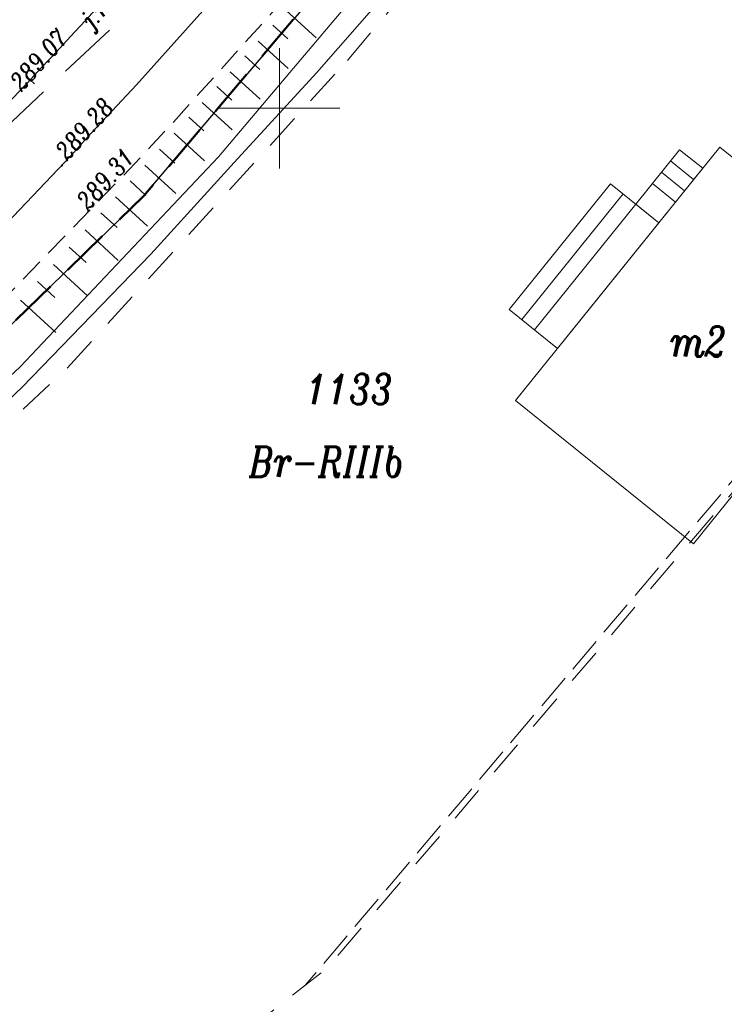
# Model space of a CAD drawing. Header units: metres. Extents: x -1 to 7476305, y 0 to 5497191.
# Tile 56 of 115: x 7475139 to 7475168, y 5496813 to 5496854. Entities that reach past the tile are written whole.
import ezdxf
from ezdxf.enums import TextEntityAlignment as Align

# ---------------------------------------------------------------- set-up
doc = ezdxf.new("R2010")
doc.units = ezdxf.units.M
for name, pattern in [('420-500', [1.5, 1, -0.5]), ('EGBK02-500', [2, 1.5, -0.5]), ('EGBO02-500', [2.5, 1.5, -1]), ('HIDDEN', [0.375, 0.25, -0.125]), ('KTCR02-500', [1.5, 1, -0.5])]:
    doc.linetypes.add(name, pattern=pattern)
for name, color, linetype, lineweight, true_color in [('BUBZ01_1', 7, 'Continuous', 5, 0x0a0909), ('EGBB01', 7, 'Continuous', 5, 0x0a0909), ('EGBD03', 7, 'Continuous', 5, 0x0a0909), ('EGBK02', 7, 'Continuous', 5, 0x0a0909), ('EGBO02', 7, 'Continuous', 5, 0x0a0909), ('KTCR02', 7, 'Continuous', 5, 0x0a0909), ('KTKR01', 7, 'Continuous', 5, 0x0a0909), ('KTOK05_01', 7, 'Continuous', 5, 0x0a0909), ('KTOK06', 7, 'Continuous', 5, 0x0a0909), ('RTPW01', 7, 'Continuous', 5, 0x0a0909), ('RTPW02', 7, 'Continuous', 5, 0x0a0909), ('SUPG_01', 7, 'Continuous', 5, 0x0a0909), ('Warstwa 1', 7, 'Continuous', 5, 0x0a0909)]:
    doc.layers.add(name, color=color, linetype=linetype, lineweight=lineweight, true_color=true_color)
for name, color, linetype in [('C-DROGI-SYTUACJA', 7, 'Continuous'), ('C-DROGI-SYTUACJA-ETYKIETY', 7, 'Continuous'), ('D_Granice pasa drogowego', 30, '420-500')]:
    doc.layers.add(name, color=color, linetype=linetype)
doc.styles.add('Style-ITALIC_1250', font='ITALIC_1250.shx')
doc.linetypes.add('KTOK05_01-500', pattern='A,3.75,[13,dgnlstyle-rozp_2015.shx,S=0.002778,R=0,X=0,Y=0],3.75', length=7.5)

# ---------------------------------------------------------------- blocks, each defined once
blk = doc.blocks.new('RTPW02')
at = {"layer": 'RTPW02', "linetype": 'Continuous', "lineweight": 13, "true_color": 0x0a0909}
h = blk.add_hatch(color=18, dxfattribs=at)
edge = h.paths.add_edge_path()
edge.add_arc((0, 0), 0.045, 0, 360)
blk = doc.blocks.new('MDCP_klauzula')
at = {"layer": 'BUBZ01_1', "color": 252, "linetype": 'Continuous', "lineweight": 18}
for p, q in [((7475151.521, 5496852.931), (7475150.282, 5496854.063)), ((7475150.346, 5496852.887), (7475149.726, 5496853.454)), ((7475150.362, 5496851.654), (7475149.119, 5496852.789)), ((7475149.185, 5496851.612), (7475148.563, 5496852.18)), ((7475149.203, 5496850.377), (7475147.956, 5496851.516)), ((7475148.024, 5496850.337), (7475147.4, 5496850.907)), ((7475148.044, 5496849.1), (7475146.793, 5496850.242)), ((7475146.863, 5496849.061), (7475146.237, 5496849.633)), ((7475146.885, 5496847.823), (7475145.63, 5496848.969)), ((7475145.655, 5496847.723), (7475145.023, 5496848.305)), ((7475145.702, 5496846.461), (7475144.416, 5496847.645)), ((7475144.462, 5496846.384), (7475143.808, 5496846.986)), ((7475144.53, 5496845.103), (7475143.201, 5496846.326)), ((7475143.268, 5496845.045), (7475142.593, 5496845.666)), ((7475143.308, 5496843.687), (7475141.935, 5496844.952)), ((7475141.975, 5496843.594), (7475141.277, 5496844.237)), ((7475142.039, 5496842.216), (7475140.619, 5496843.522)), ((7475140.683, 5496842.144), (7475139.961, 5496842.808)), ((7475140.72, 5496840.687), (7475139.253, 5496842.038))]:
    blk.add_line(p, q, dxfattribs=at)
at = {"layer": 'EGBB01', "color": 252, "linetype": 'Continuous', "lineweight": 18, "flags": 128}
blk.add_lwpolyline([(7475159.797, 5496837.87), (7475168.268, 5496848.389), (7475175.655, 5496842.44), (7475167.184, 5496831.921), (7475159.797, 5496837.87)], close=True, dxfattribs=at)
at = {"layer": 'EGBD03', "color": 96, "linetype": 'Continuous', "lineweight": 30, "flags": 128}
blk.add_lwpolyline([(7475120.064, 5496824.042), (7475130.991, 5496833.37), (7475144.36, 5496846.35), (7475158.604, 5496863.121), (7475165.321, 5496871.433), (7475168.18, 5496869.31), (7475184.154, 5496852.062)], dxfattribs=at)
at = {"layer": 'EGBK02', "color": 252, "linetype": 'EGBK02-500', "lineweight": 18}
blk.add_line((7475183.801, 5496852.298), (7475151.084, 5496813.603), dxfattribs=at)
at = {"layer": 'EGBO02', "color": 252, "linetype": 'EGBO02-500', "lineweight": 18}
blk.add_line((7475152.816, 5496851.985), (7475162.425, 5496863.399), dxfattribs=at)
at = {"layer": 'EGBO02', "color": 252, "linetype": 'EGBO02-500', "lineweight": 18, "flags": 128}
blk.add_lwpolyline([(7474841.222, 5496643.003), (7474887.135, 5496580.225), (7474952.717, 5496636.531), (7475011.487, 5496696.697), (7475042.452, 5496728.267), (7475075.818, 5496754.639), (7475151.981, 5496814.306), (7475207.79, 5496879.799), (7475244.471, 5496937.344), (7475261.934, 5496992.564), (7475290.267, 5497036.604), (7475361.871, 5497109.05), (7475312.93, 5497156.379), (7475281.54, 5497123.712), (7475238.605, 5497076.129), (7475203.102, 5497029.307), (7475176.13, 5496968.87), (7475152.282, 5496929.365), (7475127.016, 5496890.885), (7475061.018, 5496837.939), (7474956.291, 5496739.91), (7474841.222, 5496643.003)], close=True, dxfattribs=at)
blk.add_lwpolyline([(7474926.693, 5496644.766), (7474954.52, 5496672.419), (7474982.797, 5496701.705), (7475013.214, 5496731.767), (7475041.938, 5496758.101), (7475056.651, 5496772.284), (7475084.376, 5496794.45), (7475106.187, 5496810.677), (7475131.323, 5496830.043), (7475141.178, 5496839.195), (7475152.816, 5496851.985)], dxfattribs=at)
at = {"layer": 'KTCR02', "color": 252, "linetype": 'KTCR02-500', "lineweight": 18, "flags": 128}
blk.add_lwpolyline([(7475114.805, 5496819.205), (7475116.53, 5496820.77), (7475120.11, 5496823.86), (7475119.87, 5496824.19), (7475121.36, 5496825.45), (7475124.15, 5496828.04), (7475127.95, 5496831.59), (7475132.86, 5496836.36), (7475138.62, 5496842.14), (7475143.52, 5496847.2), (7475145.6, 5496849.43), (7475149.48, 5496853.74), (7475155.06, 5496860.11), (7475160.92, 5496867.05), (7475163.7, 5496870.11)], dxfattribs=at)
at = {"layer": 'KTKR01', "color": 252, "linetype": 'Continuous', "lineweight": 18, "flags": 128}
blk.add_lwpolyline([(7475101.86, 5496811.91), (7475106.85, 5496815.81), (7475111.5, 5496819.66), (7475114.76, 5496822.5), (7475119.79, 5496827.02), (7475122.76, 5496829.69), (7475126.43, 5496833.14), (7475131.48, 5496838.01), (7475137.18, 5496843.68), (7475137.89, 5496844.4), (7475141.35, 5496848.02), (7475142.03, 5496848.8), (7475144.07, 5496850.97), (7475147.78, 5496855.12), (7475153.39, 5496861.5), (7475159.21, 5496868.39), (7475159.46, 5496868.65), (7475160, 5496869.1), (7475160.7, 5496869.53), (7475161.53, 5496869.84), (7475162.6, 5496870.07), (7475163.7, 5496870.11)], dxfattribs=at)
at = {"layer": 'KTOK05_01', "color": 252, "linetype": 'KTOK05_01-500', "lineweight": 18, "flags": 128}
blk.add_lwpolyline([(7475122.414, 5496822.339), (7475139.326, 5496838.418), (7475144.669, 5496843.944), (7475148.115, 5496847.748), (7475151.551, 5496851.482), (7475165.023, 5496866.878), (7475167.783, 5496867.081), (7475181.41, 5496852.427), (7475181.882, 5496850.077)], dxfattribs=at)
at = {"layer": 'KTOK06', "color": 252, "linetype": 'Continuous', "lineweight": 18}
for p, q in [((7475167.184, 5496847.044), (7475166.227, 5496847.815)), ((7475166.808, 5496846.576), (7475165.851, 5496847.347)), ((7475166.432, 5496846.109), (7475165.474, 5496846.88)), ((7475160.056, 5496841.228), (7475164.259, 5496846.446)), ((7475160.582, 5496840.805), (7475164.785, 5496846.023))]:
    blk.add_line(p, q, dxfattribs=at)
at = {"layer": 'KTOK06', "color": 252, "linetype": 'Continuous', "lineweight": 18, "flags": 128}
for points in [[(7475167.561, 5496847.511), (7475166.603, 5496848.282), (7475164.785, 5496846.023), (7475165.742, 5496845.252), (7475167.561, 5496847.511)], [(7475161.539, 5496840.034), (7475159.531, 5496841.652), (7475163.733, 5496846.87), (7475165.742, 5496845.252), (7475161.539, 5496840.034)]]:
    blk.add_lwpolyline(points, close=True, dxfattribs=at)
at = {"layer": 'SUPG_01', "color": 52, "linetype": 'Continuous', "lineweight": 13, "true_color": 0xbebf00, "flags": 128}
blk.add_lwpolyline([(7475219.985, 5496961.641), (7475214.723, 5496950.856), (7475209.612, 5496940.016), (7475205.056, 5496928.915), (7475199.539, 5496918.258), (7475199.04, 5496917.21), (7475193.423, 5496906.606), (7475187.57, 5496896.13), (7475187.32, 5496895.83), (7475187.01, 5496895.53), (7475180.2, 5496889.69), (7475179.89, 5496889.45), (7475179.67, 5496889.14), (7475177.102, 5496885.735), (7475170.43, 5496876.96), (7475169.85, 5496876.174), (7475164.127, 5496868.437), (7475162.714, 5496866.527), (7475155.215, 5496857.159), (7475147.476, 5496847.987), (7475139.24, 5496839.26), (7475130.46, 5496831.08), (7475122.42, 5496824.12)], dxfattribs=at)
at = {"layer": 'Warstwa 1', "color": 252, "linetype": 'Continuous', "lineweight": 18}
for p, q in [((7475150, 5496852.5), (7475150, 5496847.5)), ((7475147.5, 5496850), (7475152.5, 5496850))]:
    blk.add_line(p, q, dxfattribs=at)
at = {"layer": 'RTPW02', "color": 252, "linetype": 'Continuous', "lineweight": 18}
for p in [(7475140.974, 5496847.624), (7475142.076, 5496845.721)]:
    blk.add_blockref('RTPW02', p, dxfattribs=at)
at = {"layer": 'EGBB01', "color": 252, "linetype": 'Continuous', "lineweight": 18, "style": 'Style-ITALIC_1250', "width": 0.8}
blk.add_text('m2', height=1.25, dxfattribs=at).set_placement((7475167.377, 5496840.317), align=Align.MIDDLE_CENTER)
at = {"layer": 'EGBD03', "color": 96, "linetype": 'Continuous', "lineweight": 30, "style": 'Style-ITALIC_1250', "width": 0.8}
blk.add_text('1133', height=1.25, dxfattribs=at).set_placement((7475151.097, 5496837.723))
at = {"layer": 'EGBK02', "color": 252, "linetype": 'Continuous', "lineweight": 18, "style": 'Style-ITALIC_1250', "width": 0.8}
blk.add_text('Br-RIIIb', height=1.25, dxfattribs=at).set_placement((7475148.738, 5496834.699))
at = {"layer": 'KTKR01', "color": 252, "linetype": 'Continuous', "lineweight": 18, "style": 'Style-ITALIC_1250', "width": 0.8}
blk.add_text('j.mb.', height=0.75, rotation=48.2041, dxfattribs=at).set_placement((7475142.238, 5496853.271))
at = {"layer": 'RTPW02', "color": 252, "linetype": 'Continuous', "lineweight": 18, "style": 'Style-ITALIC_1250', "width": 0.8}
for s, p in [('289.07', (7475139.302, 5496850.664)), ('289.28', (7475141.186, 5496847.786)), ('289.31', (7475142.065, 5496845.716))]:
    blk.add_text(s, height=0.75, rotation=47.9169, dxfattribs=at).set_placement(p)
blk = doc.blocks.new('AeccTickLine')
at = {"color": 0, "linetype": 'ByBlock', "lineweight": -2}
blk.add_line((0, 1), (0, -1), dxfattribs=at)

msp = doc.modelspace()

# ---------------------------------------------------------------- linework, layer by layer
at = {"layer": 'D_Granice pasa drogowego', "lineweight": 50, "ltscale": 2, "flags": 128}
msp.add_lwpolyline([(7474871.194, 5496602.021), (7474875.844, 5496605.985), (7474886.51, 5496614.328), (7474893.187, 5496619.551), (7474906.364, 5496629.859), (7474908.002, 5496630.38), (7474914.804, 5496638.74), (7474928.905, 5496651.777), (7474946.406, 5496669.552), (7474957.321, 5496680.639), (7474994.148, 5496718.045), (7475014.642, 5496738.841), (7475028.014, 5496750.844), (7475033.755, 5496755.998), (7475037.841, 5496759.479), (7475046.672, 5496767.002), (7475050.423, 5496770.198), (7475056.626, 5496775.2), (7475065.197, 5496781.478), (7475069.506, 5496784.668), (7475083.953, 5496795.64), (7475091.313, 5496801.229), (7475097.69, 5496806.073), (7475103.398, 5496810.407), (7475110.576, 5496816.081), (7475114.68, 5496819.326), (7475120.064, 5496824.042), (7475130.991, 5496833.37), (7475144.36, 5496846.35), (7475159.914, 5496864.742), (7475165.321, 5496871.433), (7475168.549, 5496875.377), (7475175.09, 5496884.328), (7475189.457, 5496903.989), (7475193.179, 5496911.075), (7475198.108, 5496920.456), (7475202.904, 5496929.586), (7475209.984, 5496944.676), (7475224.229, 5496974.661), (7475228.871, 5496985.456), (7475234.774, 5496999.181), (7475235.211, 5497000), (7475244.883, 5497018.143), (7475247.158, 5497021.622), (7475253.509, 5497032.362), (7475263.655, 5497046.357), (7475275.03, 5497059.7), (7475278.404, 5497063.267), (7475280.249, 5497065.127), (7475283.737, 5497068.192), (7475289.77, 5497074.68), (7475292.049, 5497076.649), (7475298.288, 5497082.039), (7475318.081, 5497097.784), (7475318.6, 5497101.12), (7475308.342, 5497109.277), (7475299.764, 5497105.915), (7475300.031, 5497102.685), (7475290.434, 5497094.878), (7475285.765, 5497091.08), (7475277.631, 5497083.259), (7475263.588, 5497069.572), (7475259.571, 5497065.54), (7475255.16, 5497060.7), (7475248.447, 5497051.193), (7475241.071, 5497040.575), (7475236.851, 5497034.5), (7475232.87, 5497026.192), (7475228.603, 5497017.286), (7475222.129, 5497003.773), (7475221.6, 5497002.67), (7475223.058, 5497002.07), (7475222.491, 5496999.056), (7475222.104, 5496998.239), (7475217.488, 5496988.479), (7475214.662, 5496982.503), (7475211.997, 5496976.871), (7475210.402, 5496973.497), (7475207.108, 5496966.534), (7475200.594, 5496952.761), (7475195.041, 5496942.357), (7475186.706, 5496926.741), (7475181.863, 5496917.665), (7475180.812, 5496915.697), (7475174.258, 5496906.159), (7475161.354, 5496887.311), (7475156.287, 5496881.059), (7475137.148, 5496857.357), (7475129.378, 5496848.794), (7475126.377, 5496845.473), (7475122.357, 5496841.906), (7475113.346, 5496833.897), (7475108.201, 5496829.327), (7475103.572, 5496825.562), (7475101.251, 5496823.675), (7475097.151, 5496820.343), (7475092.412, 5496817.061), (7475083.189, 5496810.712), (7475063.35, 5496796.429), (7475055.25, 5496790.597), (7475035.25, 5496773.04), (7475032.26, 5496770.67), (7475010.572, 5496750.962), (7475002.025, 5496743.149), (7474993.311, 5496735.182), (7474991.33, 5496733.29), (7474987.11, 5496729.262), (7474981.728, 5496724.125), (7474978.688, 5496721.224), (7474975.041, 5496717.744), (7474967.615, 5496710.352), (7474955.357, 5496698.026), (7474948.808, 5496691.442), (7474943.173, 5496685.776), (7474941.426, 5496684.019), (7474940.056, 5496682.642), (7474939.655, 5496682.287), (7474931.483, 5496675.053), (7474923.147, 5496667.674), (7474919.881, 5496664.783), (7474908.976, 5496655.13), (7474905.9, 5496652.407), (7474901.86, 5496653.48)], dxfattribs=at)

# ---------------------------------------------------------------- next in the draw order: block references
at = {"layer": 'RTPW01', "color": 18, "lineweight": 30, "true_color": 0x000000}
msp.add_blockref('MDCP_klauzula', (0, 0), dxfattribs=at)

# ---------------------------------------------------------------- next in the draw order: linework, layer by layer
at = {"layer": 'C-DROGI-SYTUACJA', "color": 8, "linetype": 'HIDDEN', "lineweight": -3, "ltscale": 10}
msp.add_line((7475164.834, 5496873.764), (7475123.285, 5496834.811), dxfattribs=at)
at = {"layer": 'C-DROGI-SYTUACJA', "color": 1, "linetype": 'Continuous', "lineweight": 15, "ltscale": 0.5, "flags": 128}
msp.add_lwpolyline([(7475192.33, 5496923.641, -0.078613), (7475123.285, 5496834.811)], format="xyb", dxfattribs=at)
at = {"layer": 'C-DROGI-SYTUACJA', "color": 7, "linetype": 'Continuous', "lineweight": 30}
msp.add_polyline3d([(7475101.86, 5496811.91, 289.365), (7475106.85, 5496815.81, 289.351), (7475111.5, 5496819.66, 289.401), (7475114.76, 5496822.5, 289.373), (7475119.79, 5496827.02, 289.361), (7475122.76, 5496829.69, 289.353), (7475126.43, 5496833.14, 289.393), (7475131.48, 5496838.01, 289.341), (7475137.18, 5496843.68, 289.335), (7475137.89, 5496844.4, 289.325), (7475141.35, 5496848.02, 289.279), (7475142.03, 5496848.8, 289.283), (7475144.07, 5496850.97, 289.301), (7475147.78, 5496855.12, 289.326), (7475153.39, 5496861.5, 289.237), (7475159.21, 5496868.39, 289.143), (7475159.46, 5496868.65, 289.139), (7475160, 5496869.1, 289.125), (7475160.7, 5496869.53, 289.101), (7475161.53, 5496869.84, 289.067), (7475162.6, 5496870.07, 289.019), (7475163.7, 5496870.11, 288.963)], dxfattribs=at)

# ---------------------------------------------------------------- next in the draw order: block references
at = {"layer": 'C-DROGI-SYTUACJA-ETYKIETY', "color": 7, "linetype": 'Continuous', "lineweight": 30, "xscale": 0.2499999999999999, "yscale": 0.2499999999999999, "zscale": 0.2499999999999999, "rotation": 226.8388461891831}
msp.add_blockref('AeccTickLine', (7475139.659, 5496851.183), dxfattribs=at)

doc.saveas('drawing.dxf')
